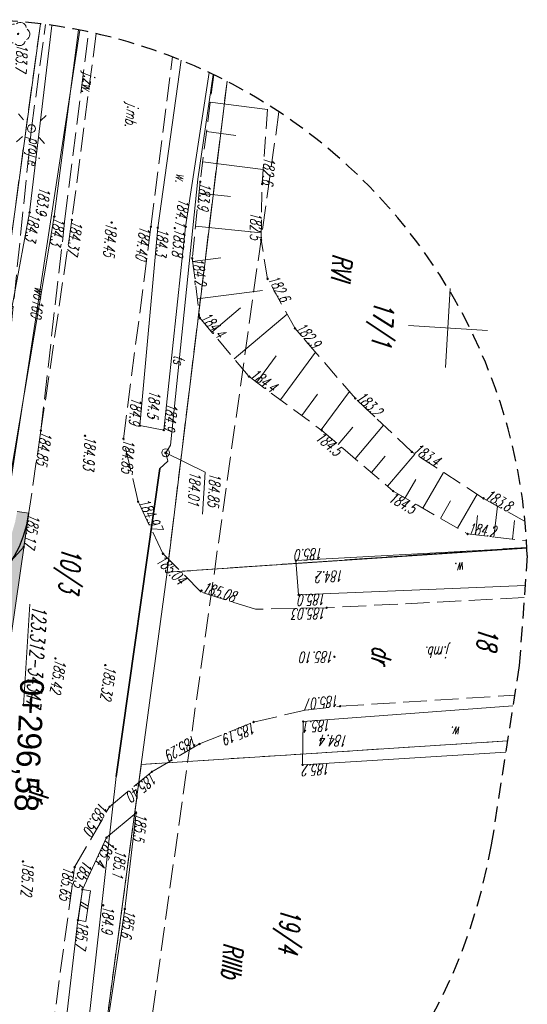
# Model space of a CAD drawing. Header units: metres. Extents: x 6615186 to 7435136, y 5685106 to 5698228.
# Tile 9 of 15: x 7414352 to 7414384, y 5685696 to 5685758. Entities that reach past the tile are written whole.
import ezdxf
from ezdxf.enums import TextEntityAlignment as Align

# ---------------------------------------------------------------- set-up
doc = ezdxf.new("R2010")
doc.units = ezdxf.units.M
for name, pattern in [('1', [0]), ('1_1', [0]), ('1_OTKJ', [2, 1.5, -0.5]), ('1_OTKR', [0]), ('1_OTRK', [1.75, 1.25, -0.5]), ('1_OTRKG', [1.75, 1.25, -0.5]), ('2', [1.5, 1, -0.5]), ('2_SULO', [0]), ('2_SUPP_P', [2, 1.5, -0.5]), ('2_SUTP_A', [0]), ('2_SUWP', [0]), ('3_SULO', [0]), ('3_SUTP_A', [0]), ('3_SUWP', [0]), ('4', [2.5, 1.5, -1]), ('DASHDOT', [25.4, 12.7, -6.35, 0, -6.35]), ('GDE', [0]), ('GUK', [2, 1.5, -0.5])]:
    doc.linetypes.add(name, pattern=pattern)
for name, color, linetype, lineweight in [('D.O. info', 7, 'Continuous', 9), ('D.O. Kilometraż', 250, 'DASHDOT', 20), ('D.O. Krawędź jezdni', 1, 'Continuous', 30), ('D.O. kresk jezdnia', 254, 'Continuous', 18), ('D.O. Pobocze', 41, 'Continuous', 15), ('EDZPD_L_0', 7, '1', 20), ('EKLPK_L_0', 92, 'GUK', 35), ('EKLTK_T_0', 90, 'Continuous', 18), ('OTD_L_12', 7, 'Continuous', 18), ('OTK_E_T_0', 7, 'Continuous', 0), ('OTK_E_T_4', 7, 'Continuous', 0), ('OTK_L_0', 7, '1_OTKJ', 18), ('OTK_L_5', 7, 'Continuous', 18), ('OTR_L_1', 7, '1_OTRK', 18), ('OTR_T_0', 7, 'Continuous', 18), ('OTR_T_1', 7, 'Continuous', 18), ('P_SUE_E_T_3', 7, 'Continuous', 0), ('P_SUE_T_3', 7, 'Continuous', 18), ('P_SUEP_L_0', 1, '2_SUPP_P', 18), ('Podzial_sekcyjny_krzyze', 7, '1', 13), ('SUL_L_1', 7, '3_SULO', 35), ('SUP_T_0', 7, 'Continuous', 18), ('SUWP_E_T_0', 5, 'Continuous', 0), ('SUWP_L_0', 5, '3_SUWP', 18), ('SZNPS_T_3', 7, 'Continuous', 18)]:
    doc.layers.add(name, color=color, linetype=linetype, lineweight=lineweight)
for name, color, linetype, lineweight, true_color in [('OTZ_T_0', 7, 'Continuous', 18, 0x008000), ('SUTP_E_T_0', 7, 'Continuous', 0, 0xff9100), ('SUTP_L_0', 7, '3_SUTP_A', 18, 0xff9100), ('SUTR_T_0', 7, 'Continuous', 18, 0xff9100)]:
    doc.layers.add(name, color=color, linetype=linetype, lineweight=lineweight, true_color=true_color)
doc.layers.add('ZAKRES_L_0', color=150, linetype='4')
doc.styles.add('GeodText', font='romans.shx', dxfattribs={"width": 0.7, "oblique": 14.323945})

# ---------------------------------------------------------------- blocks, each defined once
blk = doc.blocks.new('2_SUEO_W')
at = {"linetype": 'Continuous'}
for p, q in [((-0.53035, 0.53035), (-0.8839, 0.8839)), ((0.53035, 0.53035), (0.8839, 0.8839)), ((-0.53035, -0.53035), (-0.8839, -0.8839)), ((0.53035, -0.53035), (0.8839, -0.8839))]:
    blk.add_line(p, q, dxfattribs=at)
blk.add_circle((0, 0), 0.025, dxfattribs=at)
blk = doc.blocks.new('2_SUPS')
at = {"linetype": 'Continuous'}
blk.add_circle((0, 0), 0.0625, dxfattribs=at)
blk = doc.blocks.new('1_OTZL')
at = {"color": 0, "linetype": 'Continuous'}
blk.add_circle((0, 0), 0.045, dxfattribs=at)
for centre, start, end in [((0, 0.375), 30.14012, 149.85988), ((-0.357, 0.116), 102.14447, 221.86002), ((0.357, 0.116), 318.13998, 77.85553), ((-0.22, -0.303), 174.14818, 293.85423), ((0.22, -0.303), 246.14577, 5.85182)]:
    blk.add_arc(centre, 0.375, start, end, dxfattribs=at)
blk = doc.blocks.new('1_OTRS')
at = {"color": 0, "linetype": 'Continuous'}
blk.add_circle((0, 0), 0.045, dxfattribs=at)
blk = doc.blocks.new('1_OTRN')
at = {"color": 0, "linetype": 'Continuous'}
blk.add_circle((0, 0), 0.045, dxfattribs=at)
blk = doc.blocks.new('2_SUPP')
at = {"linetype": 'Continuous'}
blk.add_circle((0, 0), 0.25, dxfattribs=at)
blk = doc.blocks.new('2_SUPK')
at = {"linetype": 'Continuous'}
blk.add_circle((0, 0), 0.25, dxfattribs=at)
blk = doc.blocks.new('300m ujazd')
at = {"layer": 'EDZPD_L_0', "color": 96, "linetype": 'GDE', "true_color": 0x008000}
for p, q in [((7414348.362, 5685422.746), (7414353.172, 5685457.894)), ((7414361.17, 5685423.26), (7414364.958, 5685454.263)), ((7414383.906, 5685424.79), (7414361.17, 5685423.26)), ((7414361.17, 5685423.26), (7414359.542, 5685411.129)), ((7414359.542, 5685411.129), (7414382.677, 5685412.62)), ((7414359.542, 5685411.129), (7414355.073, 5685377.843))]:
    blk.add_line(p, q, dxfattribs=at)
at = {"layer": 'EKLPK_L_0', "color": 96, "linetype": 'GUK', "lineweight": 15, "true_color": 0x008000}
for p, q in [((7414348.362, 5685422.746), (7414353.172, 5685457.894)), ((7414361.17, 5685423.26), (7414364.958, 5685454.263)), ((7414361.17, 5685423.26), (7414364.958, 5685454.263)), ((7414383.904, 5685424.837), (7414361.17, 5685423.26)), ((7414361.17, 5685423.26), (7414383.904, 5685424.837)), ((7414382.677, 5685412.62), (7414359.542, 5685411.129)), ((7414382.677, 5685412.62), (7414359.542, 5685411.129)), ((7414359.542, 5685411.129), (7414355.073, 5685377.843)), ((7414355.076, 5685377.843), (7414359.542, 5685411.129))]:
    blk.add_line(p, q, dxfattribs=at)
at = {"layer": 'OTD_L_12'}
for p, q in [((7414355.838, 5685403.227), (7414355.556, 5685401.291)), ((7414356.333, 5685403.154), (7414355.838, 5685403.227)), ((7414356.333, 5685403.154), (7414356.051, 5685401.218)), ((7414355.697, 5685402.259), (7414356.164, 5685401.993)), ((7414355.725, 5685402.452), (7414356.192, 5685402.186)), ((7414356.051, 5685401.218), (7414355.556, 5685401.291))]:
    blk.add_line(p, q, dxfattribs=at)
at = {"layer": 'OTK_L_0', "linetype": '1_OTKJ'}
for p, q in [((7414354.722, 5685445.581), (7414356.228, 5685457.382)), ((7414356.692, 5685457.279), (7414355.159, 5685445.513)), ((7414356.692, 5685457.279), (7414355.159, 5685445.513)), ((7414360.151, 5685445.078), (7414361.52, 5685455.806)), ((7414353.207, 5685432.209), (7414354.722, 5685445.581)), ((7414355.159, 5685445.513), (7414353.207, 5685432.209)), ((7414355.159, 5685445.513), (7414353.207, 5685432.209)), ((7414358.415, 5685431.69), (7414360.151, 5685445.078)), ((7414353.207, 5685432.209), (7414352.123, 5685424.873)), ((7414359.346, 5685427.714), (7414358.415, 5685431.69)), ((7414360.913, 5685424.439), (7414359.346, 5685427.714)), ((7414352.123, 5685424.873), (7414349.323, 5685421.783)), ((7414363.325, 5685422.012), (7414360.913, 5685424.439)), ((7414366.754, 5685420.924), (7414363.325, 5685422.012)), ((7414383.732, 5685421.665), (7414371.249, 5685421.021)), ((7414371.249, 5685421.021), (7414366.754, 5685420.924)), ((7414372.099, 5685414.805), (7414383.127, 5685415.503)), ((7414369.899, 5685414.563), (7414372.099, 5685414.805)), ((7414366.635, 5685413.807), (7414369.899, 5685414.563)), ((7414363.221, 5685412.42), (7414366.635, 5685413.807)), ((7414360.215, 5685410.665), (7414363.221, 5685412.42)), ((7414357.54, 5685408.459), (7414360.215, 5685410.665)), ((7414355.336, 5685404.641), (7414357.54, 5685408.459)), ((7414352.272, 5685382.129), (7414355.336, 5685404.641))]:
    blk.add_line(p, q, dxfattribs=at)
at = {"layer": 'OTK_L_5', "linetype": '1_OTKR'}
for p, q in [((7414353.905, 5685457.797), (7414352.493, 5685445.982)), ((7414354.05, 5685445.723), (7414355.57, 5685457.516)), ((7414362.064, 5685455.591), (7414360.589, 5685445.02)), ((7414362.345, 5685445.07), (7414363.828, 5685454.82)), ((7414352.493, 5685445.982), (7414348.68, 5685425.561)), ((7414350.573, 5685425.241), (7414354.05, 5685445.723)), ((7414360.589, 5685445.02), (7414359.46, 5685432.526)), ((7414360.965, 5685432.241), (7414362.345, 5685445.07)), ((7414359.46, 5685432.526), (7414360.965, 5685432.241)), ((7414383.906, 5685424.807), (7414369.312, 5685423.999)), ((7414369.312, 5685423.999), (7414369.477, 5685421.844)), ((7414369.477, 5685421.844), (7414383.788, 5685422.434)), ((7414383.021, 5685414.823), (7414369.774, 5685413.84)), ((7414369.774, 5685413.84), (7414369.731, 5685411.097)), ((7414369.731, 5685411.097), (7414382.567, 5685411.913)), ((7414359.22, 5685408.083), (7414357.347, 5685406.508)), ((7414358.505, 5685401.996), (7414359.22, 5685408.083)), ((7414357.347, 5685406.508), (7414355.828, 5685403.237)), ((7414355.828, 5685403.237), (7414355.545, 5685401.291)), ((7414355.412, 5685381.71), (7414358.505, 5685401.996)), ((7414355.545, 5685401.291), (7414353.314, 5685382.123))]:
    blk.add_line(p, q, dxfattribs=at)
at = {"layer": 'OTR_L_1', "linetype": '1_OTRKG'}
for p, q in [((7414364.117, 5685454.682), (7414363.266, 5685447.917)), ((7414363.266, 5685447.917), (7414362.761, 5685443.089)), ((7414362.761, 5685443.089), (7414363.245, 5685439.321)), ((7414363.245, 5685439.321), (7414366.348, 5685435.619)), ((7414366.348, 5685435.619), (7414370.943, 5685432.223)), ((7414370.943, 5685432.223), (7414375.451, 5685428.391)), ((7414375.451, 5685428.391), (7414380.15, 5685425.68)), ((7414380.15, 5685425.68), (7414383.881, 5685425.25))]:
    blk.add_line(p, q, dxfattribs=at)
at = {"layer": 'OTR_L_1', "linetype": '1_1'}
for p, q in [((7414363.899, 5685452.946), (7414367.523, 5685452.491)), ((7414363.665, 5685451.086), (7414365.525, 5685450.852)), ((7414363.425, 5685449.177), (7414367.243, 5685448.697)), ((7414363.191, 5685447.197), (7414365.174, 5685446.989)), ((7414362.974, 5685445.123), (7414367.121, 5685444.69)), ((7414362.788, 5685442.883), (7414364.558, 5685443.11)), ((7414363.091, 5685440.523), (7414367.191, 5685441.049)), ((7414363.996, 5685438.425), (7414365.82, 5685439.954)), ((7414365.402, 5685436.747), (7414368.758, 5685439.56)), ((7414368.337, 5685434.149), (7414370.557, 5685437.152)), ((7414366.836, 5685435.258), (7414368.071, 5685436.93)), ((7414370.898, 5685432.256), (7414372.689, 5685434.679)), ((7414369.686, 5685433.152), (7414370.683, 5685434.501)), ((7414371.988, 5685431.335), (7414372.913, 5685432.423)), ((7414373.047, 5685430.435), (7414374.847, 5685432.552)), ((7414374.078, 5685429.559), (7414374.954, 5685430.589)), ((7414375.097, 5685428.692), (7414376.831, 5685430.731)), ((7414377.336, 5685427.303), (7414378.64, 5685429.562)), ((7414376.207, 5685427.955), (7414376.875, 5685429.113)), ((7414378.438, 5685426.668), (7414379.073, 5685427.769)), ((7414379.512, 5685426.048), (7414380.752, 5685428.197)), ((7414381.813, 5685425.488), (7414382.038, 5685427.441)), ((7414380.645, 5685425.623), (7414380.786, 5685426.85)), ((7414382.982, 5685425.354), (7414383.116, 5685426.522))]:
    blk.add_line(p, q, dxfattribs=at)
at = {"layer": 'OTR_L_1', "linetype": '1_OTRK'}
for p, q in [((7414367.175, 5685447.771), (7414367.545, 5685452.787)), ((7414367.113, 5685444.258), (7414367.175, 5685447.771)), ((7414367.519, 5685441.797), (7414367.113, 5685444.258)), ((7414369.255, 5685438.662), (7414367.519, 5685441.797)), ((7414373.065, 5685434.243), (7414369.255, 5685438.662)), ((7414376.629, 5685430.862), (7414373.065, 5685434.243)), ((7414381.163, 5685427.931), (7414376.629, 5685430.862)), ((7414383.786, 5685426.462), (7414381.163, 5685427.931))]:
    blk.add_line(p, q, dxfattribs=at)
at = {"layer": 'P_SUEP_L_0', "linetype": '2_SUPP_P'}
for p, q in [((7414352.607, 5685451.275), (7414353.499, 5685457.853)), ((7414368.241, 5685452.339), (7414357.889, 5685378.624)), ((7414348.053, 5685406.733), (7414352.607, 5685451.275))]:
    blk.add_line(p, q, dxfattribs=at)
at = {"layer": 'Podzial_sekcyjny_krzyze'}
for p, q in [((7414379.063, 5685441.179), (7414378.749, 5685436.189)), ((7414376.411, 5685438.842), (7414381.401, 5685438.527))]:
    blk.add_line(p, q, dxfattribs=at)
at = {"layer": 'SUL_L_1', "linetype": '2_SULO'}
blk.add_line((7414357.962, 5685410.377), (7414360.712, 5685429.822), dxfattribs=at)
at = {"layer": 'SUTP_L_0', "linetype": '2_SUTP_A'}
for p, q in [((7414363.116, 5685448.077), (7414364.085, 5685454.698)), ((7414361.385, 5685431.283), (7414363.116, 5685448.077)), ((7414361.085, 5685430.811), (7414361.385, 5685431.283)), ((7414361.222, 5685430.281), (7414361.085, 5685430.811)), ((7414360.712, 5685429.822), (7414361.222, 5685430.281)), ((7414357.962, 5685410.377), (7414360.712, 5685429.822)), ((7414354.724, 5685381.453), (7414357.962, 5685410.377))]:
    blk.add_line(p, q, dxfattribs=at)
at = {"layer": 'SUTR_T_0', "linetype": 'Continuous', "lineweight": 0}
for p, q in [((7414361.085, 5685430.811), (7414363.569, 5685429.588)), ((7414363.569, 5685429.588), (7414363.401, 5685426.933))]:
    blk.add_line(p, q, dxfattribs=at)
at = {"layer": 'SUWP_L_0', "linetype": '2_SUWP'}
blk.add_line((7414348.786, 5685412.678), (7414355.672, 5685457.496), dxfattribs=at)
at = {"layer": 'ZAKRES_L_0', "color": 6, "linetype": '2', "lineweight": 30}
for p, q in [((7414383.926, 5685424.325), (7414383.419, 5685417.376)), ((7414383.419, 5685417.376), (7414381.653, 5685406.055))]:
    blk.add_line(p, q, dxfattribs=at)
for centre, radius, start, end in [((7414348.909, 5685423.117), 35.037, 1.9752, 95.72312), ((7414347.121, 5685411.962), 35.034, 275.10858, 350.29266)]:
    blk.add_arc(centre, radius, start, end, dxfattribs=at)
at = {"layer": 'OTR_T_0', "rotation": 266.3900317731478}
for p in [(7414355.159, 5685445.513), (7414357.673, 5685445.344), (7414360.151, 5685445.078), (7414353.207, 5685432.209), (7414355.992, 5685431.883), (7414358.415, 5685431.69), (7414359.346, 5685427.714), (7414352.123, 5685424.873), (7414360.913, 5685424.439), (7414363.353, 5685422.111), (7414371.249, 5685421.021), (7414354.123, 5685417.823), (7414371.745, 5685417.924), (7414357.273, 5685417.404), (7414372.099, 5685414.805), (7414366.635, 5685413.807), (7414363.221, 5685412.42), (7414360.215, 5685410.665), (7414357.54, 5685408.459), (7414352.072, 5685405.007), (7414355.336, 5685404.641)]:
    blk.add_blockref('1_OTRS', p, dxfattribs=at)
at = {"layer": 'OTR_T_1', "rotation": 266.3900317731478}
for p in [(7414363.266, 5685447.917), (7414367.175, 5685447.771), (7414352.493, 5685445.982), (7414353.216, 5685445.846), (7414354.05, 5685445.723), (7414362.345, 5685445.07), (7414360.589, 5685445.02), (7414361.659, 5685444.993), (7414367.113, 5685444.258), (7414362.761, 5685443.089), (7414367.519, 5685441.797), (7414363.245, 5685439.321), (7414369.255, 5685438.662), (7414366.348, 5685435.619), (7414373.065, 5685434.243), (7414360.261, 5685432.997), (7414359.46, 5685432.526), (7414360.965, 5685432.241), (7414370.943, 5685432.223), (7414376.629, 5685430.862), (7414375.451, 5685428.391), (7414381.163, 5685427.931), (7414380.15, 5685425.68), (7414369.312, 5685423.999), (7414370.608, 5685422.945), (7414369.477, 5685421.844), (7414369.774, 5685413.84), (7414370.861, 5685412.659), (7414369.731, 5685411.097), (7414359.22, 5685408.083), (7414357.347, 5685406.508), (7414357.923, 5685405.78), (7414355.828, 5685403.237), (7414357.138, 5685402.232), (7414358.505, 5685401.996), (7414355.545, 5685401.291)]:
    blk.add_blockref('1_OTRN', p, dxfattribs=at)
at = {"layer": 'OTZ_T_0', "rotation": 266.3900317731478}
blk.add_blockref('1_OTZL', (7414351.762, 5685457.259), dxfattribs=at)
at = {"layer": 'P_SUE_E_T_3', "rotation": 266.3900317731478}
blk.add_blockref('2_SUEO_W', (7414352.607, 5685451.275), dxfattribs=at)
at = {"layer": 'P_SUE_T_3', "rotation": 266.3900317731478}
for name in ['2_SUEO_W', '2_SUPP']:
    blk.add_blockref(name, (7414352.607, 5685451.275), dxfattribs=at)
at = {"layer": 'SUP_T_0', "rotation": 266.3900317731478}
blk.add_blockref('2_SUPK', (7414361.085, 5685430.811), dxfattribs=at)
at = {"layer": 'SUTR_T_0', "rotation": 266.3900317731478}
blk.add_blockref('2_SUPS', (7414361.085, 5685430.811), dxfattribs=at)
at = {"layer": 'EKLTK_T_0', "color": 96, "true_color": 0x008000, "style": 'GeodText', "oblique": 14.32394, "width": 0.65}
for s, rotation, p in [('RVI', 266.39003, (7414372.878, 5685443.302)), ('17/1', 266.39003, (7414375.511, 5685440.352)), ('10/3', 266.39003, (7414355.769, 5685424.819)), ('18', 266.39003, (7414382.083, 5685419.756)), ('dr', 625.64274, (7414375.395, 5685418.543)), ('dr', 626.03416, (7414353.751, 5685409.837)), ('19/4', 266.39003, (7414369.615, 5685402.029)), ('RIIIb', 266.84295, (7414365.983, 5685399.816))]:
    blk.add_text(s, height=1.25, rotation=rotation, dxfattribs=at).set_placement(p, align=Align.TOP_LEFT)
at = {"layer": 'OTK_E_T_0', "lineweight": 9, "style": 'GeodText', "oblique": 14.32394, "width": 0.65}
for s, rotation, p in [('j.zw.', 622.42332, (7414356.11, 5685454.183)), ('j.mb.', 622.85047, (7414358.846, 5685452.144)), ('j.mb.', 540.49919, (7414378.273, 5685418.317))]:
    blk.add_text(s, height=0.7, rotation=rotation, dxfattribs=at).set_placement(p, align=Align.MIDDLE)
at = {"layer": 'OTK_E_T_4', "lineweight": 9, "style": 'GeodText', "oblique": 14.32394, "width": 0.65}
for rotation, p in [(622.98007, (7414362.074, 5685448.15)), (547.08654, (7414379.677, 5685423.533)), (538.02661, (7414379.409, 5685413.166))]:
    blk.add_text('w.', height=0.7, rotation=rotation, dxfattribs=at).set_placement(p, align=Align.MIDDLE)
at = {"layer": 'OTR_T_0', "lineweight": 9, "style": 'GeodText', "oblique": 14.32394, "width": 0.65}
for s, rotation, p in [('184.37', 621.6547, (7414355.159, 5685445.513)), ('184.85', 621.59431, (7414353.207, 5685432.209)), ('184.93', 266.39003, (7414355.992, 5685431.883)), ('184.85', 266.39003, (7414358.415, 5685431.69)), ('184.97', 295.56725, (7414359.346, 5685427.714)), ('185.08', 342.39243, (7414363.325, 5685422.012)), ('185.03', 541.23834, (7414371.249, 5685421.021)), ('185.42', 620.5676, (7414354.123, 5685417.823)), ('185.32', 621.36839, (7414357.273, 5685417.404)), ('185.19', 562.12074, (7414366.635, 5685413.807)), ('185.40', 579.51981, (7414360.215, 5685410.665)), ('185.72', 266.39003, (7414352.072, 5685405.007))]:
    blk.add_text(s, height=0.7, rotation=rotation, dxfattribs=at).set_placement(p)
for s, rotation, p in [('184.45', 624.97223, (7414357.673, 5685445.344)), ('185.10', 540.92337, (7414371.745, 5685417.924))]:
    blk.add_text(s, height=0.7, rotation=rotation, dxfattribs=at).set_placement(p, align=Align.MIDDLE_LEFT)
for s, rotation, p in [('184.40', 622.60984, (7414360.151, 5685445.078)), ('185.04', 314.82604, (7414360.913, 5685424.439)), ('185.07', 546.27802, (7414372.099, 5685414.805)), ('185.29', 570.26271, (7414363.221, 5685412.42)), ('185.50', 599.99931, (7414357.54, 5685408.459)), ('185.65', 622.25051, (7414355.336, 5685404.641))]:
    blk.add_text(s, height=0.7, rotation=rotation, dxfattribs=at).set_placement(p, align=Align.TOP_LEFT)
blk.add_text('185.17', height=0.7, rotation=620.89933, dxfattribs=at).set_placement((7414352.123, 5685424.873), align=Align.RIGHT)
at = {"layer": 'OTR_T_1', "lineweight": 9, "style": 'GeodText', "oblique": 14.32394, "width": 0.65}
for s, rotation, p in [('183.7', 266.39003, (7414351.693, 5685456.643)), ('183.9', 624.02866, (7414363.266, 5685447.917)), ('184.3', 619.9538, (7414352.493, 5685445.982)), ('184.3', 620.76987, (7414354.05, 5685445.723)), ('184.3', 624.83694, (7414360.589, 5685445.02)), ('183.8', 623.76467, (7414361.659, 5685444.993)), ('184.2', 276.65224, (7414362.761, 5685443.089)), ('182.6', 298.97158, (7414367.519, 5685441.797)), ('184.4', 309.96422, (7414363.245, 5685439.321)), ('182.9', 310.76502, (7414369.255, 5685438.662)), ('184.4', 323.53431, (7414366.348, 5685435.619)), ('183.2', 316.50979, (7414373.065, 5685434.243)), ('183.4', 327.11898, (7414376.629, 5685430.862)), ('183.8', 330.74904, (7414381.163, 5685427.931)), ('184.2', 353.42444, (7414380.15, 5685425.68)), ('185.5', 623.30354, (7414359.22, 5685408.083)), ('185.4', 605.09017, (7414357.347, 5685406.508)), ('185.1', 622.53915, (7414357.923, 5685405.78)), ('184.9', 266.39003, (7414357.138, 5685402.232)), ('185.6', 621.32958, (7414358.505, 5685401.996)), ('185.7', 623.36008, (7414355.545, 5685401.291))]:
    blk.add_text(s, height=0.7, rotation=rotation, dxfattribs=at).set_placement(p)
for s, rotation, p in [('182.6', 625.77857, (7414367.175, 5685447.771)), ('184.9', 623.69816, (7414360.965, 5685432.241)), ('185.0', 542.35772, (7414369.477, 5685421.844)), ('185.1', 544.24449, (7414369.774, 5685413.84)), ('185.2', 543.63902, (7414369.731, 5685411.097))]:
    blk.add_text(s, height=0.7, rotation=rotation, dxfattribs=at).set_placement(p, align=Align.RIGHT)
for s, rotation, p in [('183.9', 621.60224, (7414353.216, 5685445.846)), ('184.5', 624.87974, (7414360.261, 5685432.997)), ('184.2', 543.30791, (7414370.608, 5685422.945)), ('184.4', 538.2495, (7414370.861, 5685412.659))]:
    blk.add_text(s, height=0.7, rotation=rotation, dxfattribs=at).set_placement(p, align=Align.MIDDLE_RIGHT)
for s, rotation, p in [('184.1', 621.35146, (7414362.345, 5685445.07)), ('182.5', 269, (7414367.113, 5685444.258)), ('184.9', 624.83694, (7414359.46, 5685432.526)), ('185.0', 543.16798, (7414369.312, 5685423.999)), ('185.5', 605.60448, (7414355.828, 5685403.237))]:
    blk.add_text(s, height=0.7, rotation=rotation, dxfattribs=at).set_placement(p, align=Align.TOP_RIGHT)
for rotation, p in [(319.63635, (7414370.943, 5685432.223)), (330.01392, (7414375.451, 5685428.391))]:
    blk.add_text('184.5', height=0.7, rotation=rotation, dxfattribs=at).set_placement(p, align=Align.TOP_LEFT)
at = {"layer": 'P_SUE_E_T_3', "lineweight": 9, "style": 'GeodText', "oblique": 14.32394, "width": 0.65}
blk.add_text('proj.e', height=0.7, rotation=266.39003, dxfattribs=at).set_placement((7414352.471, 5685450.733))
at = {"layer": 'SUTP_E_T_0', "lineweight": 9, "style": 'GeodText', "oblique": 14.32394, "width": 0.65}
blk.add_text('ts', height=0.7, rotation=624.1157, dxfattribs=at).set_placement((7414361.94, 5685436.67), align=Align.MIDDLE)
at = {"layer": 'SUTR_T_0', "lineweight": 9, "style": 'GeodText', "oblique": 14.32394, "width": 0.65}
for s, p in [('184.01', (7414363.319, 5685429.604)), ('184.85', (7414364.567, 5685429.525))]:
    blk.add_text(s, height=0.7, rotation=266.39003, dxfattribs=at).set_placement(p, align=Align.TOP_LEFT)
at = {"layer": 'SUWP_E_T_0', "lineweight": 9, "style": 'GeodText', "oblique": 14.32394, "width": 0.65}
blk.add_text('wo160', height=0.7, rotation=621.26003, dxfattribs=at).set_placement((7414353.033, 5685440.319), align=Align.MIDDLE)
at = {"layer": 'SZNPS_T_3', "style": 'GeodText', "oblique": 14.32394, "width": 0.65}
blk.add_text('%%U123.312-34347', height=0.9, rotation=266.39003, dxfattribs=at).set_placement((7414352.684, 5685421.195))

msp = doc.modelspace()

# ---------------------------------------------------------------- hatches: boundary and pattern name
at = {"layer": 'D.O. kresk jezdnia', "lineweight": 5, "ltscale": 0.3, "transparency": 33554572}
h = msp.add_hatch(color=256, dxfattribs=at)
h.dxf.hatch_style = 2
h.paths.add_polyline_path([(7414055.628, 5685695.84), (7414073.177, 5685694.795, 0.026885), (7414094.4, 5685694.674), (7414096.074, 5685694.754, 0.019838), (7414111.679, 5685696.126), (7414153.133, 5685701.436, -0.007863), (7414184.465, 5685704.949), (7414340.349, 5685719.95, -0.024539), (7414344.513, 5685720.145, 0.373047), (7414352.447, 5685726.991), (7414351.007, 5685717.108), (7414350.184, 5685717.227, 0.06021), (7414340.588, 5685717.461), (7414184.704, 5685702.46, 0.007863), (7414153.45, 5685698.956), (7414111.996, 5685693.647, -0.019838), (7414096.194, 5685692.257), (7414094.52, 5685692.177, -0.026885), (7414073.028, 5685692.299), (7414055.825, 5685693.324)])
h.paths.add_polyline_path([(7414182.359, 5685699.72), (7414182.518, 5685702.248, -0.000549), (7414184.704, 5685702.46), (7414340.588, 5685717.461, -0.06021), (7414350.184, 5685717.227), (7414351.007, 5685717.108), (7414349.887, 5685709.422, 0.452311), (7414345.019, 5685715.14, 0.027987), (7414340.828, 5685714.973), (7414184.944, 5685699.972, 0.000651)])
h.paths.add_polyline_path([(7414055.825, 5685693.324), (7414056.022, 5685690.807), (7414072.879, 5685689.804, 0.026885), (7414094.64, 5685689.679), (7414096.314, 5685689.76, 0.019838), (7414112.314, 5685691.167), (7414153.768, 5685696.476, -0.007212), (7414182.359, 5685699.72), (7414182.518, 5685702.248, 0.007314), (7414153.45, 5685698.956), (7414111.996, 5685693.647, -0.019838), (7414096.194, 5685692.257), (7414094.52, 5685692.177, -0.026885), (7414073.028, 5685692.299)])
at = {"layer": 'D.O. Pobocze', "lineweight": 5, "ltscale": 0.3, "transparency": 33554572}
h = msp.add_hatch(color=256, dxfattribs=at)
h.dxf.hatch_style = 2
h.paths.add_polyline_path([(7414055.569, 5685696.595), (7414073.221, 5685695.544, 0.026885), (7414094.364, 5685695.423), (7414096.037, 5685695.503, 0.019838), (7414111.584, 5685696.87), (7414153.037, 5685702.18, -0.007863), (7414184.393, 5685705.696), (7414340.277, 5685720.696, -0.024539), (7414344.515, 5685720.895, 0.37309), (7414351.705, 5685727.1), (7414352.447, 5685726.992, -0.37309), (7414344.513, 5685720.145, 0.024539), (7414340.349, 5685719.95), (7414184.465, 5685704.949, 0.007863), (7414153.133, 5685701.436), (7414111.679, 5685696.126, -0.019838), (7414096.074, 5685694.754), (7414094.4, 5685694.674, -0.026885), (7414073.177, 5685694.795), (7414055.628, 5685695.84)])
h.paths.add_polyline_path([(7414182.311, 5685698.961), (7414182.359, 5685699.72, -0.000651), (7414184.944, 5685699.972), (7414340.828, 5685714.973, -0.027987), (7414345.019, 5685715.14, -0.452311), (7414349.887, 5685709.422), (7414349.145, 5685709.53, 0.452311), (7414345.007, 5685714.39, 0.027987), (7414340.9, 5685714.226), (7414185.016, 5685699.225, 0.000682)])
h.paths.add_polyline_path([(7414056.022, 5685690.807), (7414056.081, 5685690.053), (7414072.835, 5685689.055, 0.026885), (7414094.676, 5685688.93), (7414096.35, 5685689.011, 0.019838), (7414112.409, 5685690.423), (7414153.863, 5685695.732, -0.007181), (7414182.311, 5685698.961), (7414182.359, 5685699.72, 0.007212), (7414153.768, 5685696.476), (7414112.314, 5685691.167, -0.019838), (7414096.314, 5685689.76), (7414094.64, 5685689.679, -0.026885), (7414072.879, 5685689.804)])

# ---------------------------------------------------------------- linework, layer by layer
at = {"layer": 'D.O. info'}
msp.add_line((7414349.887, 5685709.422), (7414352.447, 5685726.992), dxfattribs=at)
at = {"layer": 'D.O. Krawędź jezdni', "color": 0}
msp.add_arc((7414344.531, 5685728.145), 8, 269.8739, 351.71415, dxfattribs=at)
at = {"layer": 'D.O. Pobocze', "lineweight": 5, "ltscale": 0.3, "transparency": 33554572}
msp.add_line((7414351.705, 5685727.1), (7414352.447, 5685726.992), dxfattribs=at)

# ---------------------------------------------------------------- block references
at = {"layer": 'D.O. kresk jezdnia'}
msp.add_blockref('300m ujazd', (0, 300), dxfattribs=at)

# ---------------------------------------------------------------- texts
at = {"layer": 'D.O. Kilometraż', "color": 0, "ltscale": 0.3, "insert": (7414353.418, 5685716.52), "char_height": 1.5, "width": 6.8462, "attachment_point": 1, "rotation": 267.30103}
msp.add_mtext('0+296,58', dxfattribs=at)

doc.saveas('drawing.dxf')
